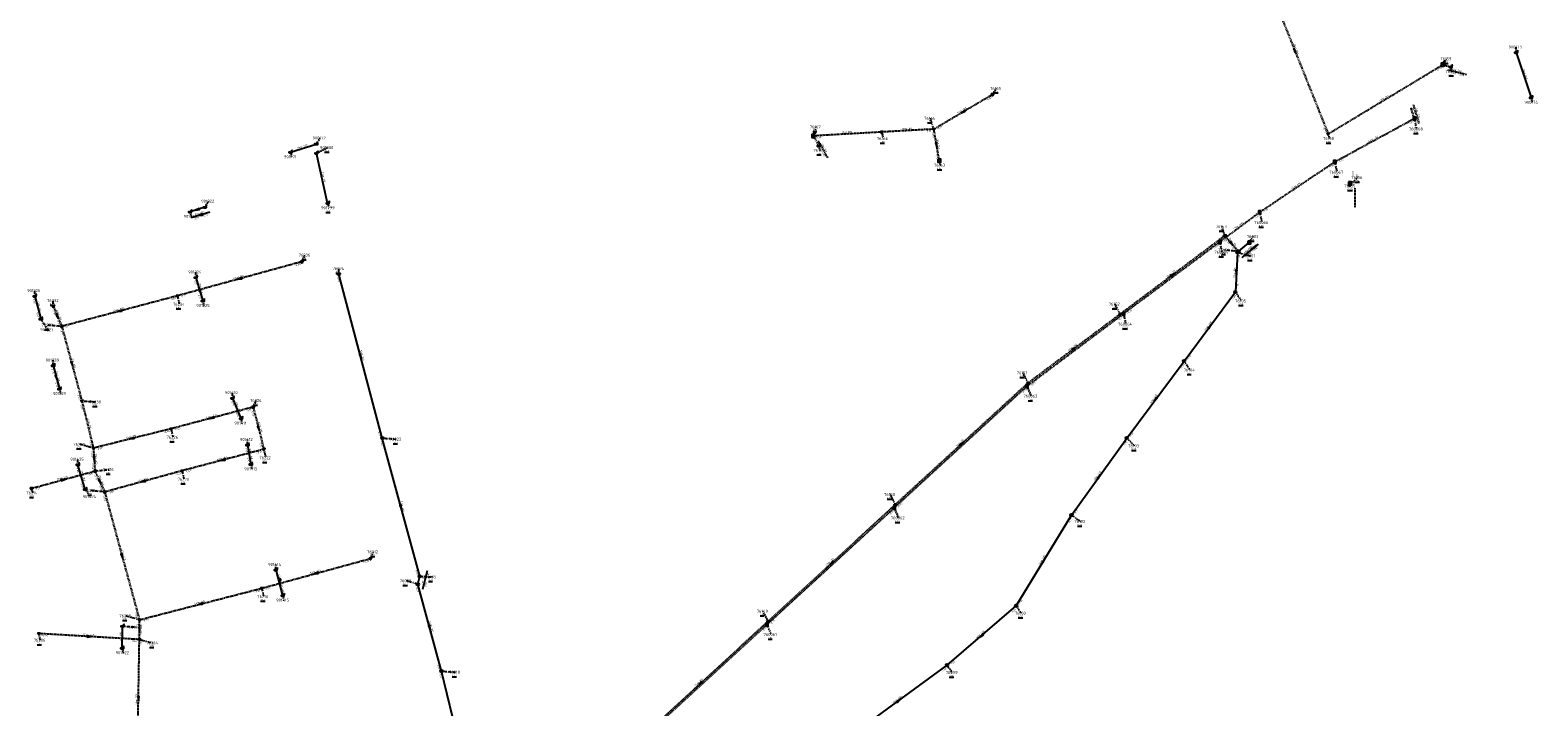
# Model space of a CAD drawing. Extents: x 188323 to 208361, y 565368 to 574910.
# Tile 10 of 256: x 195812 to 196575, y 571334 to 571677. Entities that reach past the tile are written whole.
import ezdxf

# ---------------------------------------------------------------- set-up
doc = ezdxf.new("R2010")
doc.units = 0
for name, pattern in [('BORDER', [1.75, 0.5, -0.25, 0.5, -0.25, 0, -0.25]), ('DASHDOT', [1, 0.5, -0.25, 0, -0.25]), ('DASHED', [0.75, 0.5, -0.25])]:
    doc.linetypes.add(name, pattern=pattern)
doc.layers.get('0').update_dxf_attribs({"linetype": 'CONTINUOUS'})
for name, color, linetype in [('RIO-AFM', 7, 'CONTINUOUS'), ('RIO-BOK', 7, 'CONTINUOUS'), ('RIO-DET', 7, 'CONTINUOUS'), ('RIO-KNP', 7, 'CONTINUOUS'), ('RIO-KNR', 7, 'CONTINUOUS'), ('RIO-LAG', 7, 'CONTINUOUS'), ('RIO-LAG_0B', 7, 'CONTINUOUS'), ('RIO-LAG_1B', 7, 'DASHED'), ('RIO-LAG_2B', 7, 'DASHED'), ('RIO-LAG_4', 7, 'BORDER'), ('RIO-LEN', 7, 'CONTINUOUS'), ('RIO-MVD', 1, 'CONTINUOUS'), ('RIO-VRB', 6, 'DASHDOT'), ('RIO-VRH', 7, 'CONTINUOUS')]:
    doc.layers.add(name, color=color, linetype=linetype)
doc.styles.add('RIO-TXT', font='isocp.shx')

# ---------------------------------------------------------------- blocks, each defined once
blk = doc.blocks.new('L_VHR')
blk.add_lwpolyline([(-0.5, 0), (0.5, 0), (-0.5, 0.15), (-0.5, -0.15), (0.5, 0)])
blk = doc.blocks.new('L_MUL')
at = {"color": 7}
for centre, radius, start, end in [((0, 0.26), 0.5, 343.7398, 196.26021), ((0, 1.02), 1.02, 241.92751, 298.07249)]:
    blk.add_arc(centre, radius, start, end, dxfattribs=at)
blk = doc.blocks.new('K_IPG')
blk.add_circle((0, 0), 0.5)
for points in [[(0, 0), (-0.5, 0), (-0.433013, 0.25)], [(0, 0), (-0.433013, -0.25), (-0.5, 0)], [(0, 0), (-0.433013, 0.25), (-0.25, 0.433013)], [(0, 0), (-0.25, -0.433013), (-0.433013, -0.25)], [(0, 0), (-0.25, 0.433013), (0, 0.5)], [(0, 0), (0, -0.5), (-0.25, -0.433013)], [(0, 0), (0, 0.5), (0.25, 0.433013)], [(0, 0), (0.25, 0.433013), (0.433013, 0.25)], [(0, 0), (0.433013, 0.25), (0.5, 0)], [(0, 0), (0.5, 0), (0.433013, -0.25)], [(0, 0), (0.433013, -0.25), (0.25, -0.433013)], [(0, 0), (0.25, -0.433013), (0, -0.5)]]:
    blk.add_solid(points)
at = {"style": 'RIO-TXT', "flags": 1}
blk.add_attdef('KNOOPNAAM', (2, 2), '', height=1, dxfattribs=at)
blk = doc.blocks.new('K_RGM')
blk.add_lwpolyline([(-0.6, 0.6), (-0.6, -0.6), (0.6, -0.6), (0.6, 0.6)], close=True)
blk.add_solid([(-0.6, 0.6), (0, 0.6), (-0.6, -0.6), (0, -0.6)])
at = {"style": 'RIO-TXT', "flags": 1}
blk.add_attdef('KNOOPNAAM', (2, 2), '', height=1, dxfattribs=at)
blk = doc.blocks.new('K_IPR')
blk.add_lwpolyline([(-0.5, -0.5), (0.5, -0.5), (0.5, 0.5), (-0.5, 0.5)], close=True)
blk.add_solid([(-0.5, 0.5), (0.5, 0.5), (-0.5, -0.5), (0.5, -0.5)])
at = {"style": 'RIO-TXT', "flags": 1}
blk.add_attdef('KNOOPNAAM', (2, 2), '', height=1, dxfattribs=at)
blk = doc.blocks.new('K_FIC')
blk.add_circle((0, 0), 0.0625)
at = {"style": 'RIO-TXT', "flags": 1}
blk.add_attdef('KNOOPNAAM', (2, 2), '', height=1, dxfattribs=at)
blk = doc.blocks.new('K_IPD')
blk.add_lwpolyline([(-0.496027, 0.307994), (0.503973, 0.307994), (0.003973, -0.558031)], close=True)
blk.add_solid([(-0.496027, 0.307994), (0.503973, 0.307994), (0.003973, -0.558031)])
at = {"style": 'RIO-TXT', "flags": 1}
blk.add_attdef('KNOOPNAAM', (2, 2), '', height=1, dxfattribs=at)
blk = doc.blocks.new('K_OVL')
for points in [[(0.6, 0.6), (-0.6, 0.6), (-0.6, -0.6), (0.6, -0.6)], [(1, 1.25), (0.474823, 0.983111), (0.413034, 1.369554)]]:
    blk.add_lwpolyline(points, close=True)
blk.add_arc((0.81571, 0.439293), 0.83139, 77.193131, 168.854604)
blk.add_solid([(-0.6, 0.6), (0.6, 0.6), (-0.6, -0.6), (0.6, -0.6)])
at = {"style": 'RIO-TXT', "flags": 1}
blk.add_attdef('KNOOPNAAM', (2, 2), '', height=1, dxfattribs=at)
blk = doc.blocks.new('K_UTB')
blk.add_lwpolyline([(0.5, 0.15), (0.5, -0.3), (-0.5, -0.3), (-0.5, 0.15), (-0.45, 0.15), (-0.45, -0.25), (0, -0.25), (0.45, -0.25), (0.45, 0.15)], close=True)
blk.add_lwpolyline([(0.85, 0.6), (0.55, 0.65), (0.614828, 0.459583), (0.850842, 0.598937)])
blk.add_arc((0.85, -0.25), 0.85, 90, 180)
at = {"style": 'RIO-TXT', "flags": 1}
blk.add_attdef('KNOOPNAAM', (2, 2), '', height=1, dxfattribs=at)
blk = doc.blocks.new('1142_06______76001_____76154_')
at = {"layer": 'RIO-LAG_0B'}
blk.add_line((0, 0), (7.383, 6.476), dxfattribs=at)
at = {"layer": 'RIO-AFM', "style": 'RIO-TXT'}
blk.add_text('r 500', height=0.9, rotation=41.2528, dxfattribs=at).set_placement((2.5496, 2.9016))
at = {"layer": 'RIO-BOK', "style": 'RIO-TXT'}
for p in [(1.9755, -0.1294), (5.2231, 2.7194)]:
    blk.add_text('-1.82', height=0.9, rotation=41.2528, dxfattribs=at).set_placement(p)
at = {"layer": 'RIO-LEN', "style": 'RIO-TXT'}
blk.add_text('1m', height=0.9, rotation=41.2528, dxfattribs=at).set_placement((1.3317, 1.8333))
blk = doc.blocks.new('1153_06______76154_____76003_')
at = {"layer": 'RIO-LAG_0B'}
blk.add_line((0, 0), (7.561, 6.266), dxfattribs=at)
at = {"layer": 'RIO-AFM', "style": 'RIO-TXT'}
blk.add_text('r 500', height=0.9, rotation=39.6455, dxfattribs=at).set_placement((2.6296, 2.8286))
at = {"layer": 'RIO-BOK', "style": 'RIO-TXT'}
for p in [(1.9711, -0.1848), (5.2966, 2.5711)]:
    blk.add_text('-1.82', height=0.9, rotation=39.6455, dxfattribs=at).set_placement(p)
at = {"layer": 'RIO-LEN', "style": 'RIO-TXT'}
blk.add_text('7m', height=0.9, rotation=39.6455, dxfattribs=at).set_placement((1.3822, 1.7949))
blk = doc.blocks.new('1162_06______760068____760069_')
at = {"layer": 'RIO-LAG_1B'}
blk.add_line((0, 0), (-2.877, 9.39), dxfattribs=at)
at = {"layer": 'RIO-AFM', "style": 'RIO-TXT'}
blk.add_text('r 250', height=0.9, rotation=287.0215, dxfattribs=at).set_placement((-1.2759, 5.8749))
at = {"layer": 'RIO-BOK', "style": 'RIO-TXT'}
for p in [(-3.805, 7.6412), (-2.5383, 3.5111)]:
    blk.add_text('-1.35', height=0.9, rotation=287.0215, dxfattribs=at).set_placement(p)
at = {"layer": 'RIO-LEN', "style": 'RIO-TXT'}
blk.add_text('5m', height=0.9, rotation=287.0215, dxfattribs=at).set_placement((-1.751, 7.4237))
blk = doc.blocks.new('1165_06______76020_____76118_')
at = {"layer": 'RIO-LAG_0B'}
blk.add_line((0, 0), (2.381, 9.527), dxfattribs=at)
at = {"layer": 'RIO-AFM', "style": 'RIO-TXT'}
blk.add_text('r 200', height=0.9, rotation=75.9561, dxfattribs=at).set_placement((0.4439, 3.837))
at = {"layer": 'RIO-BOK', "style": 'RIO-TXT'}
for p in [(2.8764, 5.7333), (1.6977, 1.0184)]:
    blk.add_text('0.30', height=0.9, rotation=75.9561, dxfattribs=at).set_placement(p)
at = {"layer": 'RIO-LEN', "style": 'RIO-TXT'}
blk.add_text('4m', height=0.9, rotation=75.9561, dxfattribs=at).set_placement((0.051, 2.2654))
blk = doc.blocks.new('1173_06______76155___c176156_')
at = {"layer": 'RIO-LAG_2B'}
blk.add_line((0, 0), (0.004, -9.821), dxfattribs=at)
at = {"layer": 'RIO-AFM', "style": 'RIO-TXT'}
blk.add_text('r 160', height=0.9, rotation=450, dxfattribs=at).set_placement((1.397, 3.8314))
at = {"layer": 'RIO-BOK', "style": 'RIO-TXT'}
for p in [(-0.505, 6.2607), (-0.5011, 1.3997)]:
    blk.add_text('0.00', height=0.9, rotation=450, dxfattribs=at).set_placement(p)
at = {"layer": 'RIO-LEN', "style": 'RIO-TXT'}
blk.add_text('1m', height=0.9, rotation=450, dxfattribs=at).set_placement((1.3982, 2.2114))
blk = doc.blocks.new('1174_06______76159___c276160_')
at = {"layer": 'RIO-LAG_4'}
blk.add_line((0, 0), (9.529, -2.376), dxfattribs=at)
at = {"layer": 'RIO-AFM', "style": 'RIO-TXT'}
blk.add_text('r 160', height=0.9, rotation=345.9652, dxfattribs=at).set_placement((3.8373, -0.4414))
at = {"layer": 'RIO-BOK', "style": 'RIO-TXT'}
for p in [(1.0195, -1.697), (5.2112, -2.7421)]:
    blk.add_text('-0.48', height=0.9, rotation=345.9652, dxfattribs=at).set_placement(p)
at = {"layer": 'RIO-LEN', "style": 'RIO-TXT'}
blk.add_text('4m', height=0.9, rotation=345.9652, dxfattribs=at).set_placement((2.2654, -0.0495))
blk = doc.blocks.new('1175_06______76167___c276168_')
at = {"layer": 'RIO-LAG_4'}
blk.add_line((0, 0), (4.764, -8.588), dxfattribs=at)
at = {"layer": 'RIO-AFM', "style": 'RIO-TXT'}
blk.add_text('r 160', height=0.9, rotation=298.9926, dxfattribs=at).set_placement((2.2954, -3.1065))
at = {"layer": 'RIO-BOK', "style": 'RIO-TXT'}
for p in [(-0.5451, -1.9032), (1.8128, -6.1529)]:
    blk.add_text('0.61', height=0.9, rotation=298.9926, dxfattribs=at).set_placement(p)
at = {"layer": 'RIO-LEN', "style": 'RIO-TXT'}
blk.add_text('6m', height=0.9, rotation=298.9926, dxfattribs=at).set_placement((1.5094, -1.69))
blk = doc.blocks.new('1364_90______901222____901223_')
at = {"layer": 'RIO-LAG'}
blk.add_line((0, 0), (-9.386, -2.893), dxfattribs=at)
at = {"layer": 'RIO-VRH', "xscale": 2, "yscale": 2, "zscale": 2, "rotation": 197.1118}
blk.add_blockref('L_VHR', (-4.693, -1.4465), dxfattribs=at)
at = {"layer": 'RIO-AFM', "style": 'RIO-TXT'}
blk.add_text('r 150', height=0.9, rotation=377.1118, dxfattribs=at).set_placement((-5.8732, -1.2857))
at = {"layer": 'RIO-BOK', "style": 'RIO-TXT'}
for s, p in [('0.19', (-7.6356, -3.818)), ('0.21', (-2.9908, -2.3846))]:
    blk.add_text(s, height=0.9, rotation=377.1118, dxfattribs=at).set_placement(p)
at = {"layer": 'RIO-LEN', "style": 'RIO-TXT'}
blk.add_text('8m', height=0.9, rotation=377.1118, dxfattribs=at).set_placement((-7.4211, -1.7634))

msp = doc.modelspace()

# ---------------------------------------------------------------- linework, layer by layer
at = {"layer": 'RIO-LAG'}
for p, q in [((196564.144, 571665.216), (196571.696, 571642.368)), ((195943.536, 571614.784), (195956.528, 571618.88)), ((195962.336, 571588.928), (195956.608, 571614.272)), ((195900.144, 571586.88), (195892.672, 571584.576)), ((195895.536, 571551.36), (195899.136, 571539.456)), ((195813.984, 571541.888), (195817.072, 571530.304)), ((195823.312, 571506.688), (195826.48, 571494.848)), ((195914.112, 571490.24), (195918.416, 571479.872)), ((195921.744, 571466.496), (195923.424, 571456.704)), ((195839.568, 571444.032), (195835.84, 571456.512)), ((195936.032, 571403.264), (195939.552, 571390.272)), ((195858.256, 571363.648), (195858.432, 571374.784))]:
    msp.add_line(p, q, dxfattribs=at)
at = {"layer": 'RIO-LAG_0B'}
for p, q in [((196423.568, 571564.48), (196428.992, 571569.024)), ((196423.008, 571564.032), (196422, 571544)), ((196423.008, 571564.032), (196423.568, 571564.48)), ((195990, 571470.016), (195968, 571553.024)), ((196396, 571508.992), (196422, 571544)), ((196367.008, 571470.016), (196396, 571508.992)), ((196008.992, 571400), (195990, 571470.016)), ((196339.008, 571430.976), (196367.008, 571470.016)), ((196311.008, 571385.024), (196339.008, 571430.976)), ((196008, 571395.968), (196008.992, 571400)), ((196020, 571352), (196008, 571395.968)), ((196276, 571355.008), (196311.008, 571385.024)), ((196227.008, 571318.976), (196276, 571355.008)), ((196031.008, 571307.008), (196020, 571352))]:
    msp.add_line(p, q, dxfattribs=at)
at = {"layer": 'RIO-LAG_1B'}
for p, q in [((196512.608, 571631.808), (196511.072, 571636.8)), ((196472.336, 571609.856), (196512.608, 571631.808)), ((196434.336, 571584.384), (196472.336, 571609.856)), ((196414.096, 571569.344), (196434.336, 571584.384)), ((196365.376, 571532.992), (196414.096, 571569.344)), ((196316.448, 571496.256), (196365.376, 571532.992)), ((196249.248, 571434.624), (196316.448, 571496.256)), ((196184.816, 571375.552), (196249.248, 571434.624)), ((196116.512, 571312.896), (196184.816, 571375.552))]:
    msp.add_line(p, q, dxfattribs=at)
at = {"layer": 'RIO-LAG_2B'}
for p, q in [((196435.056, 571708.736), (196468.992, 571624)), ((196468.992, 571624), (196527.008, 571659.008)), ((196269.312, 571626.432), (196299.008, 571644.032)), ((196242.912, 571624.96), (196208.224, 571622.976)), ((196269.312, 571626.432), (196242.912, 571624.96)), ((196272.064, 571610.496), (196269.312, 571626.432)), ((196480, 571598.976), (196480, 571598.016)), ((196363.6, 571532.736), (196416.624, 571572.48)), ((196416.624, 571572.48), (196423.568, 571564.48)), ((195949.28, 571559.296), (195886.288, 571542.016)), ((195823.408, 571536.832), (195827.696, 571526.528)), ((195886.288, 571542.016), (195827.696, 571526.528)), ((196316.976, 571497.92), (196363.6, 571532.736)), ((195827.696, 571526.528), (195837.872, 571488.832)), ((196249.792, 571436.288), (196316.976, 571497.92)), ((195837.872, 571488.832), (195843.696, 571464.896)), ((195924.64, 571485.696), (195883.056, 571474.688)), ((195924.64, 571485.696), (195930.032, 571464.32)), ((195883.056, 571474.688), (195843.696, 571464.896)), ((195843.696, 571464.896), (195844.544, 571453.312)), ((195930.032, 571464.32), (195888.656, 571453.44)), ((195812.384, 571444.544), (195844.544, 571453.312)), ((195844.544, 571453.312), (195849.424, 571442.688)), ((195888.656, 571453.44), (195849.424, 571442.688)), ((195849.424, 571442.688), (195867.008, 571377.984)), ((196249.792, 571436.288), (196185.344, 571377.216)), ((195928.992, 571393.984), (195984, 571409.024)), ((195867.008, 571377.984), (195928.992, 571393.984)), ((195867.008, 571368), (195867.008, 571377.984)), ((196185.344, 571377.216), (196117.04, 571314.56)), ((195867.008, 571368), (195816, 571371.008)), ((195866, 571308.032), (195867.008, 571368))]:
    msp.add_line(p, q, dxfattribs=at)
at = {"layer": 'RIO-LAG_4'}
for p, q in [((196527.008, 571659.008), (196531.008, 571657.984)), ((196208.224, 571622.976), (196211.008, 571617.984))]:
    msp.add_line(p, q, dxfattribs=at)
at = {"layer": 'RIO-VRB'}
for p, q in [((196564.14, 571665.23), (196564.1397, 571668.005)), ((196527, 571659), (196528.9764, 571662.0558)), ((196531, 571658), (196531.5335, 571655.6716)), ((196299, 571644), (196300.9764, 571647.0558)), ((196571.7, 571642.34), (196572.2335, 571640.0116)), ((196269.31, 571626.44), (196267.5733, 571631.9086)), ((196512.61, 571631.81), (196513.6641, 571626.5271)), ((195956.53, 571618.87), (195958.5064, 571621.9258)), ((196208.23, 571623), (196209.6233, 571627.5294)), ((196242.91, 571624.94), (196243.6171, 571621.6268)), ((196469, 571624), (196469.5335, 571621.6716)), ((195943.54, 571614.76), (195944.0735, 571612.4316)), ((195956.61, 571614.3), (195962.3186, 571617.078)), ((196211, 571618), (196211.5335, 571615.6716)), ((196272.06, 571610.5), (196272.5935, 571608.1716)), ((196472.33, 571609.88), (196473.3841, 571604.5971)), ((196480, 571598), (196483.8874, 571601.9624)), ((196480, 571599), (196480.36, 571597.6565)), ((195892.67, 571584.58), (195893.2035, 571582.2516)), ((195900.14, 571586.88), (195902.1164, 571589.9358)), ((195962.33, 571588.92), (195962.8635, 571586.5916)), ((196434.34, 571584.4), (196435.3941, 571579.1171)), ((196416.63, 571572.51), (196415.2355, 571577.039)), ((196414.1, 571569.34), (196415.1541, 571564.0571)), ((196429, 571569), (196430.9764, 571572.0558)), ((195949.28, 571559.29), (195950.8172, 571562.6532)), ((196423.57, 571564.5), (196416.495, 571565.1978)), ((196423, 571564), (196429.6482, 571562.28)), ((195895.53, 571551.34), (195895.5297, 571554.115)), ((195968, 571553), (195967.9997, 571555.775)), ((195813.99, 571541.9), (195813.9897, 571544.675)), ((195823.41, 571536.84), (195823.4097, 571539.615)), ((195886.29, 571542.04), (195887.1706, 571537.742)), ((195899.13, 571539.43), (195899.6635, 571537.1016)), ((196363.6, 571532.73), (196361.0616, 571537.8245)), ((196422, 571544), (196425.0369, 571539.4386)), ((195817.07, 571530.3), (195820.6069, 571524.8725)), ((196365.38, 571532.97), (196366.4341, 571527.6871)), ((195827.7, 571526.5), (195820.625, 571527.1978)), ((195823.31, 571506.7), (195823.3097, 571509.475)), ((196396, 571509), (196399.0369, 571504.4386)), ((196316.97, 571497.94), (196314.4316, 571503.0345)), ((195826.48, 571494.87), (195827.0135, 571492.5416)), ((195914.12, 571490.22), (195914.1197, 571492.995)), ((196316.45, 571496.26), (196318.5271, 571491.2511)), ((195837.87, 571488.82), (195844.8375, 571488.2913)), ((195924.64, 571485.67), (195926.1772, 571489.0332)), ((195918.41, 571479.89), (195918.9435, 571477.5616)), ((195883.06, 571474.72), (195883.9406, 571470.422)), ((195921.75, 571466.52), (195921.7497, 571469.295)), ((195990, 571470), (195996.9675, 571469.4713)), ((196367, 571470), (196370.9045, 571466.0459)), ((195843.7, 571464.9), (195836.7321, 571466.8265)), ((195930.03, 571464.32), (195930.9106, 571460.022)), ((195835.84, 571456.51), (195835.8397, 571459.285)), ((195844.55, 571453.34), (195851.625, 571454.04)), ((195888.65, 571453.41), (195889.5306, 571449.112)), ((195923.43, 571456.7), (195923.9635, 571454.3716)), ((195812.39, 571444.55), (195812.9235, 571442.2216)), ((195839.57, 571444.03), (195842.107, 571440.3347)), ((195849.43, 571442.7), (195842.355, 571443.3978)), ((196249.79, 571436.32), (196247.2516, 571441.4145)), ((196249.25, 571434.63), (196251.3271, 571429.6211)), ((196339, 571431), (196343.6534, 571427.7947)), ((195984, 571409), (195985.5372, 571412.3632)), ((195936.04, 571403.25), (195936.0397, 571406.025)), ((196009, 571400), (196014.9827, 571399.645)), ((195929, 571394), (195929.8806, 571389.702)), ((196008, 571396), (196002.017, 571397.7531)), ((195939.56, 571390.26), (195940.0935, 571387.9316)), ((196311, 571385), (196313.537, 571381.3047)), ((195867, 571378), (195860.0321, 571379.9265)), ((196185.35, 571377.2), (196182.8116, 571382.2945)), ((195816, 571371), (195816.7071, 571367.6868)), ((195858.44, 571374.8), (195865.4075, 571374.2713)), ((196184.81, 571375.53), (196186.8871, 571370.5211)), ((195858.26, 571363.65), (195858.7935, 571361.3216)), ((195867, 571368), (195873.6482, 571366.28)), ((196276, 571355), (196278.537, 571351.3047)), ((196020, 571352), (196026.9675, 571351.4713))]:
    msp.add_line(p, q, dxfattribs=at)

# ---------------------------------------------------------------- block references
at = {"layer": 'RIO-AFM', "xscale": 0.9, "yscale": 0.9, "zscale": 0.9, "rotation": 285.1693}
msp.add_blockref('L_MUL', (195937.9327, 571398.1901), dxfattribs=at)
at = {"layer": 'RIO-DET'}
for name, p in [('1174_06______76159___c276160_', (196529.504, 571656.512)), ('1162_06______760068____760069_', (196515.104, 571629.312)), ('1175_06______76167___c276168_', (196210.736, 571620.48)), ('1173_06______76155___c176156_', (196482.496, 571596.48)), ('1364_90______901222____901223_', (195902.64, 571584.384)), ('1142_06______76001_____76154_', (196425.504, 571561.472)), ('1153_06______76154_____76003_', (196426.064, 571561.984)), ('1165_06______76020_____76118_', (196010.496, 571393.472))]:
    msp.add_blockref(name, p, dxfattribs=at)
at = {"layer": 'RIO-KNP', "xscale": 1.25, "yscale": 1.25, "zscale": 1.25}
for name, p in [('K_OVL', (196527.008, 571659.008)), ('K_UTB', (196564.144, 571665.216)), ('K_UTB', (196531.008, 571657.984)), ('K_IPD', (196299.008, 571644.032)), ('K_FIC', (196511.072, 571636.8)), ('K_UTB', (196571.696, 571642.368)), ('K_IPR', (196512.608, 571631.808)), ('K_OVL', (196208.224, 571622.976)), ('K_IPD', (196242.912, 571624.96)), ('K_IPD', (196269.312, 571626.432)), ('K_IPD', (196468.992, 571624)), ('K_UTB', (195943.536, 571614.784)), ('K_UTB', (195956.528, 571618.88)), ('K_UTB', (195956.608, 571614.272)), ('K_UTB', (196211.008, 571617.984)), ('K_RGM', (196272.064, 571610.496)), ('K_IPR', (196472.336, 571609.856)), ('K_RGM', (196480, 571598.976)), ('K_IPD', (196480, 571598.016)), ('K_UTB', (195892.672, 571584.576)), ('K_UTB', (195900.144, 571586.88)), ('K_UTB', (195962.336, 571588.928)), ('K_IPR', (196434.336, 571584.384)), ('K_IPR', (196414.096, 571569.344)), ('K_IPD', (196416.624, 571572.48)), ('K_RGM', (196428.992, 571569.024)), ('K_IPD', (195949.28, 571559.296)), ('K_IPG', (196423.008, 571564.032)), ('K_IPG', (196423.568, 571564.48)), ('K_UTB', (195895.536, 571551.36)), ('K_IPG', (195968, 571553.024)), ('K_IPG', (196422, 571544)), ('K_UTB', (195813.984, 571541.888)), ('K_IPD', (195823.408, 571536.832)), ('K_IPD', (195886.288, 571542.016)), ('K_UTB', (195899.136, 571539.456)), ('K_UTB', (195817.072, 571530.304)), ('K_IPD', (196363.6, 571532.736)), ('K_IPR', (196365.376, 571532.992)), ('K_IPD', (195827.696, 571526.528)), ('K_UTB', (195823.312, 571506.688)), ('K_IPG', (196396, 571508.992)), ('K_UTB', (195826.48, 571494.848)), ('K_UTB', (195914.112, 571490.24)), ('K_IPR', (196316.448, 571496.256)), ('K_IPD', (196316.976, 571497.92)), ('K_IPD', (195837.872, 571488.832)), ('K_IPD', (195924.64, 571485.696)), ('K_UTB', (195918.416, 571479.872)), ('K_IPD', (195883.056, 571474.688)), ('K_IPG', (195990, 571470.016)), ('K_IPG', (196367.008, 571470.016)), ('K_IPD', (195843.696, 571464.896)), ('K_UTB', (195921.744, 571466.496)), ('K_IPD', (195930.032, 571464.32)), ('K_UTB', (195835.84, 571456.512)), ('K_IPD', (195844.544, 571453.312)), ('K_IPD', (195888.656, 571453.44)), ('K_UTB', (195923.424, 571456.704)), ('K_IPD', (195812.384, 571444.544)), ('K_UTB', (195839.568, 571444.032)), ('K_IPD', (195849.424, 571442.688)), ('K_IPR', (196249.248, 571434.624)), ('K_IPD', (196249.792, 571436.288)), ('K_IPG', (196339.008, 571430.976)), ('K_IPD', (195984, 571409.024)), ('K_UTB', (195936.032, 571403.264)), ('K_IPG', (196008.992, 571400)), ('K_IPD', (195928.992, 571393.984)), ('K_IPG', (196008, 571395.968)), ('K_UTB', (195939.552, 571390.272)), ('K_IPG', (196311.008, 571385.024)), ('K_IPD', (195867.008, 571377.984)), ('K_IPD', (196185.344, 571377.216)), ('K_IPD', (195816, 571371.008)), ('K_UTB', (195858.432, 571374.784)), ('K_IPR', (196184.816, 571375.552)), ('K_UTB', (195858.256, 571363.648)), ('K_IPD', (195867.008, 571368)), ('K_IPG', (196276, 571355.008)), ('K_IPG', (196020, 571352))]:
    msp.add_blockref(name, p, dxfattribs=at)
at = {"layer": 'RIO-VRH', "xscale": 2, "yscale": 2, "zscale": 2}
for p, rotation in [((196452.03, 571666.375), 471.8316), ((196284.155, 571635.22), 210.5989), ((196270.685, 571618.47), 279.7965), ((195896.405, 571585.73), 197.1118), ((196420.1, 571568.505), 310.9112), ((196390.115, 571552.62), 36.8714), ((196422.5, 571554), 267.1288), ((195897.33, 571545.385), 466.8257), ((195917.785, 571550.665), 195.3136), ((195825.555, 571531.67), 292.54), ((195856.995, 571534.27), 194.8532), ((196409, 571526.5), 53.3875), ((196340.285, 571515.335), 36.7224), ((195832.785, 571507.66), 285.112), ((195979, 571511.5), 284.853), ((195824.895, 571500.785), 285.0083), ((196381.5, 571489.5), 233.3605), ((195903.85, 571480.195), 194.7522), ((195927.335, 571474.995), 284.1764), ((195863.38, 571469.81), 194.0074), ((196283.38, 571467.13), 42.5239), ((195844.125, 571459.12), 274.214), ((195909.34, 571458.865), 194.7686), ((195828.47, 571448.945), 15.2852), ((195846.99, 571448.02), 294.645), ((195869.04, 571448.055), 195.2721), ((196353, 571450.5), 54.3181), ((195999.5, 571435), 285.1934), ((195858.215, 571410.35), 285.2004), ((196217.57, 571406.76), 222.5303), ((196325, 571408), 58.6654), ((195956.5, 571401.5), 195.2536), ((195898, 571386), 194.4688), ((195841.5, 571369.5), 356.6339), ((195867, 571373), 270), ((196014, 571374), 285.2627), ((196293.5, 571370), 220.5972), ((196151.195, 571345.875), 222.521), ((195866.5, 571338), 269.0362), ((196251.5, 571337), 36.3008)]:
    msp.add_blockref('L_VHR', p, dxfattribs=dict(at, rotation=rotation))

# ---------------------------------------------------------------- texts
at = {"layer": 'RIO-AFM', "style": 'RIO-TXT'}
for s, rotation, p in [('r 160', 291.8316, (196452.2193, 571667.3238)), ('r 500', 288.2844, (196568.1474, 571654.7135)), ('r 160', 31.1057, (196497.0482, 571641.5096)), ('r 160', 30.5989, (196283.2033, 571635.238)), ('r 160', 363.2015, (196224.7324, 571624.4344)), ('r 160', 363.2516, (196255.272, 571626.1511)), ('r 400', 28.5627, (196491.5192, 571620.8966)), ('r 500', 17.5555, (195949.1117, 571617.0473)), ('r 160', 279.7965, (196271.0445, 571619.3545)), ('r 315', 282.7086, (195959.7871, 571602.5123)), ('r 400', 33.8465, (196452.3836, 571597.104)), ('r 400', 36.6482, (196423.2717, 571576.7876)), ('r 315', 310.9112, (196419.9494, 571569.4467)), ('r 250', 375.3136, (195916.866, 571550.9527)), ('r 400', 36.738, (196388.7918, 571551.0711)), ('r 315', 36.8714, (196389.1671, 571552.534)), ('r 500', 447.1288, (196421.9543, 571553.2155)), ('r 150', 286.8257, (195897.5774, 571546.3063)), ('r 150', 284.8775, (195815.8084, 571537.0127)), ('r 250', 292.54, (195825.709, 571532.6114)), ('r 250', 374.8532, (195856.0785, 571534.5635)), ('r 500', 53.3875, (196408.1155, 571526.1478)), ('r 315', 36.7224, (196339.3368, 571515.2514)), ('r 400', 36.8755, (196339.9671, 571514.5289)), ('r 250', 285.112, (195833.068, 571508.5758)), ('r 200', 284.853, (195979.3015, 571512.4182)), ('r 150', 285.0083, (195825.1715, 571501.6981)), ('r 500', 53.3605, (196380.6154, 571489.1483)), ('r 300', 292.5597, (195916.4187, 571485.9964)), ('r 250', 283.7053, (195841.086, 571477.7674)), ('r 250', 374.7523, (195902.9355, 571480.4848)), ('r 250', 284.1764, (195927.6276, 571475.905)), ('r 250', 374.0074, (195862.4696, 571470.1109)), ('r 315', 42.5239, (196282.4451, 571466.9509)), ('r 250', 374.7686, (195908.4257, 571459.1545)), ('r 300', 279.7162, (195922.9488, 571462.4937)), ('r 400', 42.5201, (196281.9149, 571465.2658)), ('r 250', 274.214, (195844.5674, 571459.9651)), ('r 500', 54.3181, (196352.1214, 571450.1335)), ('r 250', 15.2852, (195827.5566, 571449.2137)), ('r 300', 286.6476, (195837.9554, 571451.1908)), ('r 250', 294.645, (195847.1095, 571448.9666)), ('r 250', 375.2721, (195868.1234, 571448.3358)), ('r 200', 285.1934, (195999.7919, 571435.9192)), ('r 250', 285.2004, (195858.5052, 571411.2685)), ('r 400', 42.5206, (196216.0949, 571404.9009)), ('r 315', 402.5303, (196216.6165, 571406.6007)), ('r 500', 58.6654, (196324.1516, 571407.5679)), ('r 250', 15.2536, (195955.5867, 571401.7692)), ('1300/1200', 285.1693, (195938.145, 571397.4085)), ('r 250', 14.4688, (195897.0907, 571386.2817)), ('r 250', 356.6339, (195840.7214, 571370.0624)), ('r 300', 89.0661, (195857.837, 571368.423)), ('r 250', 270, (195867.502, 571373.8102)), ('r 300', 285.2627, (196014.2826, 571374.9169)), ('r 500', 40.5972, (196292.5594, 571369.8523)), ('r 400', 42.5339, (196149.7301, 571344.0208)), ('r 315', 402.521, (196150.2403, 571345.7171)), ('r 250', 89.0362, (195865.9866, 571337.1984)), ('r 500', 36.3008, (196250.5509, 571336.9231))]:
    msp.add_text(s, height=0.9, rotation=rotation, dxfattribs=at).set_placement(p)
at = {"layer": 'RIO-BOK', "style": 'RIO-TXT'}
for s, rotation, p in [('-0.47', 31.1057, (196524.2126, 571655.6828)), ('0.03', 30.5989, (196296.6482, 571640.9825)), ('-1.35', 28.5627, (196509.6776, 571628.6194)), ('0.69', 363.2015, (196209.7066, 571621.6813)), ('0.21', 363.2516, (196265.8344, 571624.8548)), ('-0.19', 279.7965, (196268.1694, 571624.8219)), ('-0.19', 30.5989, (196271.2275, 571625.9476)), ('-0.75', 291.8316, (196466.2275, 571627.306)), ('-0.21', 279.7965, (196269.9909, 571614.3034)), ('-1.35', 33.8465, (196469.7042, 571606.4331)), ('-1.35', 28.5627, (196474.2288, 571609.3197)), ('-1.35', 36.6482, (196431.8861, 571580.8291)), ('-1.35', 33.8465, (196436.2823, 571584.017)), ('-0.75', 36.738, (196411.6517, 571565.7652)), ('-0.76', 36.8714, (196414.1901, 571568.9296)), ('-1.35', 36.6482, (196416.0587, 571569.0524)), ('-0.76', 310.9112, (196416.4898, 571570.5352)), ('-0.79', 310.9112, (196419.8305, 571566.6844)), ('-1.82', 447.1288, (196424.1834, 571559.8354)), ('-0.36', 375.3136, (195945.6855, 571556.8943)), ('0.17', 286.8257, (195894.596, 571549.5944)), ('0.43', 284.853, (195967.0065, 571551.2876)), ('-1.86', 447.1288, (196423.4673, 571545.329)), ('0.40', 284.8775, (195812.9972, 571540.1872)), ('-0.57', 374.8532, (195882.6766, 571539.6703)), ('-0.57', 375.3136, (195888.0105, 571541.0605)), ('0.19', 286.8257, (195896.7654, 571542.4338)), ('-1.86', 53.3875, (196420.6785, 571539.8734)), ('0.40', 284.8775, (195814.8084, 571533.3831)), ('-0.30', 292.54, (195822.6545, 571535.0101)), ('-0.33', 292.54, (195824.8398, 571529.7522)), ('-0.61', 36.7224, (196361.1507, 571529.1559)), ('-0.75', 36.8755, (196362.9404, 571529.3895)), ('-0.61', 36.8714, (196365.5598, 571532.45)), ('-0.75', 36.738, (196367.3392, 571532.6855)), ('-0.77', 285.112, (195826.7142, 571524.7831)), ('-0.77', 374.8532, (195829.4125, 571525.5067)), ('-1.74', 53.3605, (196394.6766, 571504.874)), ('-1.74', 53.3875, (196397.9586, 571509.2888)), ('0.40', 285.0083, (195822.3211, 571504.9849)), ('-0.46', 36.7224, (196318.9291, 571497.6549)), ('0.39', 285.0083, (195824.2117, 571497.9475)), ('-0.90', 285.112, (195835.4714, 571492.419)), ('-0.75', 42.5201, (196314.374, 571492.4564)), ('-0.46', 42.5239, (196314.8946, 571494.1366)), ('-0.75', 36.8755, (196318.4099, 571495.9802)), ('-0.90', 283.7053, (195836.8424, 571487.1279)), ('0.19', 292.5597, (195913.3651, 571488.3898)), ('-0.31', 374.7523, (195921.0254, 571483.2959)), ('-0.24', 284.1764, (195923.6263, 571483.9695)), ('0.19', 292.5597, (195915.7562, 571482.6424)), ('-0.90', 283.7053, (195841.3817, 571468.5545)), ('-0.45', 374.0074, (195879.4154, 571472.3916)), ('-0.45', 374.7523, (195884.7708, 571473.7237)), ('0.41', 284.853, (195987.7852, 571473.0954)), ('0.41', 285.1934, (195989.0166, 571468.2817)), ('-1.81', 54.3181, (196365.7457, 571465.8525)), ('-1.81', 53.3605, (196368.9587, 571470.2879)), ('-0.90', 274.214, (195842.4074, 571463.4005)), ('-0.58', 374.0074, (195845.3977, 571463.8816)), ('0.19', 279.7162, (195920.6071, 571464.9035)), ('-0.31', 374.7686, (195926.4167, 571461.9449)), ('-0.31', 284.1764, (195927.68, 571467.9556)), ('0.44', 286.6476, (195834.9006, 571454.7673)), ('-0.92', 274.214, (195842.8579, 571457.3262)), ('-0.45', 374.7686, (195890.3611, 571452.4142)), ('0.19', 279.7162, (195921.4537, 571459.9736)), ('-0.50', 15.2852, (195814.1094, 571443.5686)), ('0.44', 286.6476, (195837.215, 571447.0416)), ('-0.61', 15.2852, (195840.9634, 571450.9083)), ('-0.92', 294.645, (195843.8622, 571451.4836)), ('-0.94', 294.645, (195846.4526, 571445.8451)), ('-0.45', 375.2721, (195885.0581, 571451.0019)), ('-0.94', 285.2004, (195848.4469, 571440.9816)), ('-0.58', 375.2721, (195851.1498, 571441.7193)), ('-0.23', 42.5239, (196251.7679, 571436.2345)), ('-0.75', 42.5206, (196247.1741, 571430.8265)), ('-0.23', 402.5303, (196247.68, 571432.556)), ('-0.75', 42.5201, (196251.2279, 571434.5443)), ('-1.71', 54.3181, (196340.9536, 571431.3206)), ('-1.71', 58.6654, (196338.0636, 571426.7691)), ('-0.33', 15.2536, (195980.4119, 571406.5703)), ('0.30', 285.1934, (196006.7585, 571403.0805)), ('-0.51', 14.4688, (195925.3794, 571391.6198)), ('-0.51', 15.2536, (195930.7188, 571393.0176)), ('0.22', 285.2627, (196007.0187, 571394.2806)), ('-1.56', 58.6654, (196312.9237, 571385.4678)), ('-1.08', 285.2004, (195864.613, 571381.5998)), ('-1.16', 270, (195865.6007, 571376.5996)), ('-0.98', 14.4688, (195868.7052, 571376.9942)), ('-0.75', 42.5206, (196186.7879, 571375.4443)), ('-0.45', 402.5303, (196187.328, 571377.1159)), ('-1.56', 40.5972, (196308.7974, 571381.2682)), ('-0.75', 356.6339, (195817.3161, 571369.5211)), ('-1.21', 270, (195865.6028, 571372.0996)), ('-0.75', 42.5339, (196182.7352, 571371.7262)), ('-0.45', 402.521, (196183.2371, 571373.4387)), ('-0.82', 356.6339, (195862.8271, 571366.8729)), ('-1.21', 89.0362, (195868.3315, 571363.8767)), ('0.07', 285.2627, (196017.7385, 571355.0726)), ('-1.60', 36.3008, (196273.5238, 571351.4436)), ('-1.60', 40.5972, (196277.9739, 571354.848)), ('0.07', 283.744, (196018.9735, 571350.3072))]:
    msp.add_text(s, height=0.9, rotation=rotation, dxfattribs=at).set_placement(p)
at = {"layer": 'RIO-KNR', "style": 'RIO-TXT'}
for s, p in [('900173', (196560.3147, 571667.255)), ('76159', (196525.7889, 571661.3058)), ('76160', (196528.346, 571654.9216)), ('76165', (196297.7889, 571646.3058)), ('900174', (196568.4085, 571639.2616)), ('76164', (196264.3858, 571631.1586)), ('900172', (195954.6814, 571621.1758)), ('76167', (196206.4358, 571626.7794)), ('76166', (196240.4296, 571620.8768)), ('76158', (196466.346, 571620.9216)), ('760068', (196509.8391, 571625.7771)), ('900171', (195940.2485, 571611.6816)), ('901800', (195958.4936, 571616.328)), ('76168', (196208.346, 571614.9216)), ('76163', (196269.406, 571607.4216)), ('760067', (196469.5591, 571603.8471)), ('76155', (196477.1725, 571596.9065)), ('76156', (196480.6999, 571601.2124)), ('901222', (195898.2914, 571589.1858)), ('901223', (195889.3785, 571581.5016)), ('901799', (195959.0385, 571585.8416)), ('76153', (196412.048, 571576.289)), ('760066', (196431.5691, 571578.3671)), ('76003', (196427.7889, 571571.3058)), ('76236', (195947.6297, 571561.9032)), ('760065', (196411.3291, 571563.3071)), ('76154', (196413.3075, 571564.4478)), ('76001', (196426.4607, 571561.53)), ('901224', (195891.7047, 571553.365)), ('76024', (195964.8122, 571555.025)), ('901226', (195810.1647, 571543.925)), ('76232', (195820.2222, 571538.865)), ('76234', (195883.9831, 571536.992)), ('901225', (195895.8385, 571536.3516)), ('76152', (196357.8741, 571537.0745)), ('76105', (196421.8494, 571538.6886)), ('901227', (195816.7819, 571524.1225)), ('76230', (195817.4375, 571526.4478)), ('760064', (196362.6091, 571526.9371)), ('901228', (195819.4847, 571508.725)), ('76151', (196311.2441, 571502.2845)), ('76104', (196395.8494, 571503.6886)), ('901229', (195823.1885, 571491.7916)), ('901410', (195910.2947, 571492.245)), ('760063', (196314.7021, 571490.5011)), ('76238', (195841.65, 571487.5413)), ('76224', (195922.9897, 571488.2832)), ('901411', (195915.1185, 571476.8116)), ('76226', (195880.7531, 571469.672)), ('901412', (195917.9247, 571468.545)), ('76022', (195993.78, 571468.7213)), ('76228', (195833.5446, 571466.0765)), ('76222', (195927.7231, 571459.272)), ('76103', (196367.717, 571465.2959)), ('901425', (195832.0147, 571458.535)), ('76216', (195848.4375, 571453.29)), ('901413', (195920.1385, 571453.6216)), ('76220', (195886.3431, 571448.362)), ('76214', (195809.736, 571441.4716)), ('901424', (195838.282, 571439.5847)), ('76218', (195839.1675, 571442.6478)), ('76150', (196244.0641, 571440.6645)), ('760062', (196247.5021, 571428.8711)), ('76102', (196340.4659, 571427.0447)), ('76212', (195982.3497, 571411.6132)), ('901414', (195932.2147, 571405.275)), ('76118', (196011.7952, 571398.895)), ('76020', (195998.8295, 571397.0031)), ('76210', (195926.6931, 571388.952)), ('901415', (195936.2685, 571387.1816)), ('76208', (195856.8446, 571379.1765)), ('76149', (196179.6241, 571381.5445)), ('76100', (196310.3495, 571380.5547)), ('901423', (195861.5825, 571373.5213)), ('760061', (196183.0621, 571369.7711)), ('76206', (195813.5196, 571366.9368)), ('901422', (195854.9685, 571360.5716)), ('76204', (195870.4607, 571365.53)), ('76018', (196023.78, 571350.7213)), ('76099', (196275.3495, 571350.5547))]:
    msp.add_text(s, height=1.5, dxfattribs=at).set_placement(p)
at = {"layer": 'RIO-LEN', "style": 'RIO-TXT'}
for s, rotation, p in [('91m', 291.8316, (196451.415, 571669.3285)), ('24m', 288.2844, (196567.4687, 571656.7641)), ('68m', 31.1057, (196495.1988, 571640.3936)), ('34m', 30.5989, (196281.3441, 571634.1384)), ('35m', 363.2015, (196222.5759, 571624.3124)), ('26m', 363.2516, (196253.1155, 571626.0272)), ('16m', 279.7965, (196270.6759, 571621.4828)), ('46m', 28.5627, (196489.6221, 571619.8638)), ('14m', 17.5555, (195947.0523, 571616.3957)), ('26m', 282.7086, (195959.3109, 571604.6192)), ('46m', 33.8465, (196450.5898, 571595.9008)), ('25m', 36.6482, (196421.5388, 571575.4982)), ('11m', 310.9112, (196418.5339, 571571.0783)), ('66m', 36.8714, (196387.4392, 571551.2378)), ('20m', 447.1288, (196421.8478, 571551.0582)), ('12m', 286.8257, (195896.9512, 571548.3735)), ('65m', 375.3136, (195914.7831, 571550.3808)), ('61m', 36.738, (196387.0609, 571549.779)), ('12m', 284.8775, (195815.2528, 571539.1)), ('11m', 292.54, (195824.88, 571534.606)), ('61m', 374.8532, (195853.991, 571534.0085)), ('44m', 53.3875, (196406.8275, 571524.4139)), ('86m', 284.853, (195978.7468, 571514.5058)), ('58m', 36.7224, (196337.6055, 571513.9597)), ('61m', 36.8755, (196338.2393, 571513.2326)), ('39m', 285.112, (195832.5038, 571510.6608)), ('12m', 285.0083, (195824.6111, 571503.7841)), ('11m', 292.5597, (195915.589, 571487.9907)), ('49m', 53.3605, (196379.3265, 571487.4149)), ('25m', 283.7053, (195840.5732, 571479.8657)), ('43m', 374.7523, (195900.847, 571479.9334)), ('22m', 284.1764, (195927.0976, 571477.9989)), ('41m', 374.0074, (195860.3742, 571469.5867)), ('12m', 274.214, (195844.4076, 571462.1191)), ('10m', 279.7162, (195922.5832, 571464.6226)), ('91m', 42.5201, (196280.323, 571463.8059)), ('91m', 42.5239, (196280.8533, 571465.4909)), ('13m', 286.6476, (195837.3356, 571453.2599)), ('43m', 374.7686, (195906.3374, 571458.6025)), ('33m', 15.2852, (195825.473, 571448.6442)), ('12m', 294.645, (195846.2077, 571450.9294)), ('41m', 375.2721, (195866.04, 571447.7655)), ('48m', 54.3181, (196350.8616, 571448.3789)), ('73m', 285.1934, (195999.2248, 571438.0034)), ('67m', 285.2004, (195857.9378, 571413.3527)), ('87m', 402.5303, (196215.0258, 571405.1395)), ('54m', 58.6654, (196323.0285, 571405.7228)), ('13m', 285.1693, (195937.2249, 571400.7957)), ('57m', 15.2536, (195953.5028, 571401.2008)), ('87m', 42.5206, (196214.5031, 571403.4409)), ('64m', 14.4688, (195894.9992, 571385.742)), ('46m', 285.2627, (196013.713, 571377.0005)), ('51m', 356.6339, (195838.565, 571370.1878)), ('10m', 270, (195867.501, 571375.9702)), ('46m', 40.5972, (196290.9194, 571368.4466)), ('11m', 89.0661, (195857.8021, 571366.2633)), ('93m', 402.521, (196148.6494, 571344.2561)), ('93m', 42.5339, (196148.1386, 571342.5604)), ('60m', 89.0362, (195865.9506, 571335.0387)), ('61m', 36.3008, (196248.8102, 571335.6442))]:
    msp.add_text(s, height=0.9, rotation=rotation, dxfattribs=at).set_placement(p)
at = {"layer": 'RIO-MVD', "style": 'RIO-TXT'}
for s, p in [('%%U0.37', (196527.4464, 571659.9058)), ('%%U0.64', (196530.0035, 571653.5216)), ('%%U0.52', (196299.4464, 571644.9058)), ('%%U1.32', (196266.0433, 571629.7586)), ('%%U1.71', (196208.0933, 571625.3794)), ('%%U0.76', (196512.1341, 571624.3771)), ('%%U1.49', (195960.7886, 571614.928)), ('%%U1.92', (196210.0035, 571613.5216)), ('%%U1.98', (196242.0871, 571619.4768)), ('%%U0.60', (196468.0035, 571619.5216)), ('%%U1.84', (196271.0635, 571606.0216)), ('%%U0.73', (196471.8541, 571602.4471)), ('%%U0.34', (196482.3574, 571599.8124)), ('%%U0.40', (196478.83, 571595.5065)), ('%%U1.60', (195961.3335, 571584.4416)), ('%%U0.79', (196413.7055, 571574.889)), ('%%U0.69', (196433.8641, 571576.9671)), ('%%U1.19', (196429.4464, 571569.9058)), ('%%U1.70', (195949.2872, 571560.5032)), ('%%U0.82', (196413.6241, 571561.9071)), ('%%U1.01', (196414.965, 571563.0478)), ('%%U0.75', (196428.1182, 571560.13)), ('%%U1.61', (195966.4697, 571553.625)), ('%%U1.83', (195821.8797, 571537.465)), ('%%U0.75', (196423.5069, 571537.2886)), ('%%U1.84', (195885.6406, 571535.592)), ('%%U0.98', (196359.5316, 571535.6745)), ('%%U1.84', (195819.095, 571525.0478)), ('%%U0.98', (196364.9041, 571525.5371)), ('%%U1.28', (196312.9016, 571500.8845)), ('%%U0.71', (196397.5069, 571502.2886)), ('%%U1.78', (195843.3075, 571486.1413)), ('%%U1.57', (195924.6472, 571486.8832)), ('%%U1.29', (196316.9971, 571489.1011)), ('%%U1.57', (195882.4106, 571468.272)), ('%%U1.63', (195995.4375, 571467.3213)), ('%%U1.74', (195835.2021, 571464.6765)), ('%%U0.73', (196369.3745, 571463.8959)), ('%%U1.81', (195850.095, 571451.89)), ('%%U1.57', (195929.3806, 571457.872)), ('%%U1.59', (195888.0006, 571446.962)), ('%%U1.81', (195811.3935, 571440.0716)), ('%%U1.71', (195840.825, 571441.2478)), ('%%U1.39', (196245.7216, 571439.2645)), ('%%U1.40', (196249.7971, 571427.4711)), ('%%U0.71', (196342.1234, 571425.6447)), ('%%U1.49', (195984.0072, 571410.2132)), ('%%U1.63', (196000.487, 571395.6031)), ('%%U1.61', (196013.4527, 571397.495)), ('%%U1.64', (195928.3506, 571387.552)), ('%%U1.75', (195858.5021, 571377.7765)), ('%%U1.12', (196181.2816, 571380.1445)), ('%%U0.79', (196312.007, 571379.1547)), ('%%U1.15', (196185.3571, 571368.3711)), ('%%U1.75', (195815.1771, 571365.5368)), ('%%U1.78', (195872.1182, 571364.13)), ('%%U1.53', (196025.4375, 571349.3213)), ('%%U0.85', (196277.007, 571349.1547))]:
    msp.add_text(s, height=0.9, dxfattribs=at).set_placement(p)

doc.saveas('drawing.dxf')
